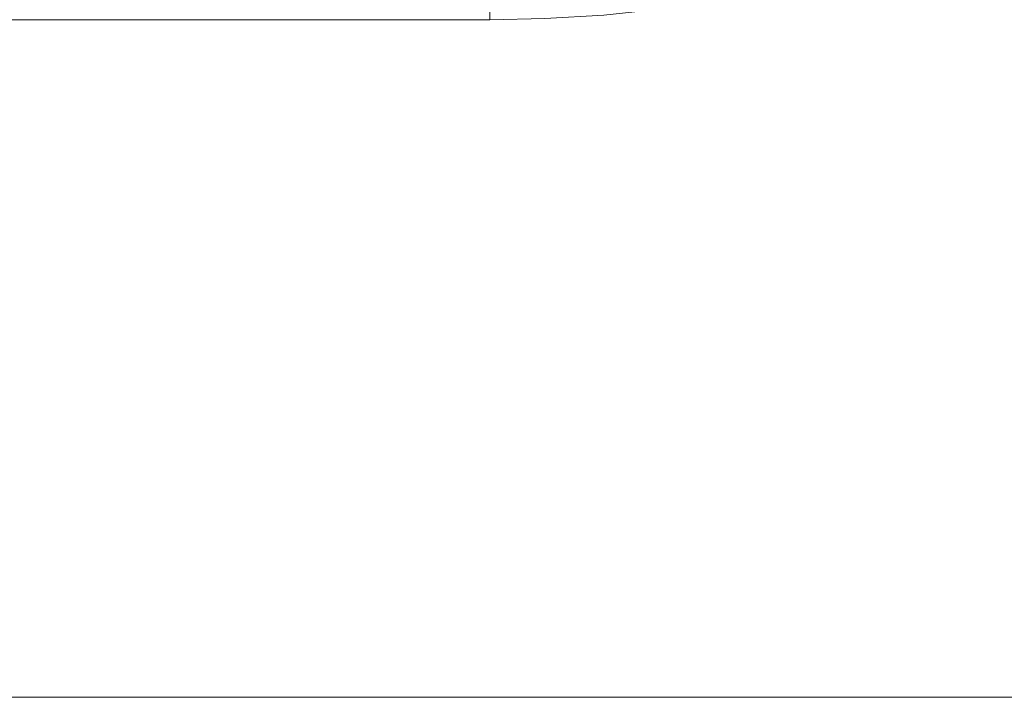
# Model space of a CAD drawing. Header units: centimetres. Extents: x -21.6 to 22.7, y 4.2 to 6.
# Tile 182 of 256: x 7.6 to 7.746, y 4.3 to 4.4. Entities that reach past the tile are written whole.
import ezdxf

# ---------------------------------------------------------------- set-up
doc = ezdxf.new("R2010")
doc.units = ezdxf.units.CM
doc.header["$LTSCALE"] = 2.54
doc.layers.add('Lucido design-1', color=7, linetype='Continuous')

# ---------------------------------------------------------------- blocks, each defined once
blk = doc.blocks.new('Gruppo-3-1')
at = {"color": 7, "linetype": 'Continuous', "lineweight": 9}
blk.add_3dface([(-21.50342, 5.90021, -2276.22217), (-21.50342, 4.30021, -2276.22217), (22.63035, 4.30021, -2276.22217), (22.63035, 5.90021, -2276.22217)], dxfattribs=at)
for points, invisible_edges in [([(22.63035, 5.90021, -2277.02217), (22.63035, 4.30021, -2277.02217), (7.68658, 4.4009, -2277.02217), (7.69526, 4.40179, -2277.02217)], 10), ([(7.66975, 4.40334, -2277.0221), (7.66975, 4.40021, -2277.02217), (-6.54282, 4.40021, -2277.02217), (-6.54282, 4.40334, -2277.0221)], 8), ([(-6.54282, 4.40021, -2277.02217), (7.66975, 4.40021, -2277.02217), (22.63035, 4.30021, -2277.02217), (-21.50342, 4.30021, -2277.02217)], 10), ([(22.63035, 4.30021, -2277.02217), (7.66975, 4.40021, -2277.02217), (7.67788, 4.40037, -2277.02217)], 9), ([(7.67788, 4.40037, -2277.02217), (7.68658, 4.4009, -2277.02217), (22.63035, 4.30021, -2277.02217)], 10), ([(22.63035, 4.29704, -2276.22224), (22.63035, 4.30021, -2276.22217), (-21.50342, 4.30021, -2276.22217), (-21.50342, 4.29704, -2276.22224)], 8), ([(-21.50342, 4.29704, -2277.0221), (-21.50342, 4.30021, -2277.02217), (22.63035, 4.30021, -2277.02217), (22.63035, 4.29704, -2277.0221)], 8)]:
    blk.add_3dface(points, dxfattribs=dict(at, invisible_edges=invisible_edges))
blk = doc.blocks.new('Gruppo-4-1')
at = {"color": 7}
blk.add_blockref('Gruppo-3-1', (0, 0), dxfattribs=at)

msp = doc.modelspace()

# ---------------------------------------------------------------- block references
at = {"layer": 'Lucido design-1', "color": 7}
msp.add_blockref('Gruppo-4-1', (0, 0), dxfattribs=at)

doc.saveas('drawing.dxf')
